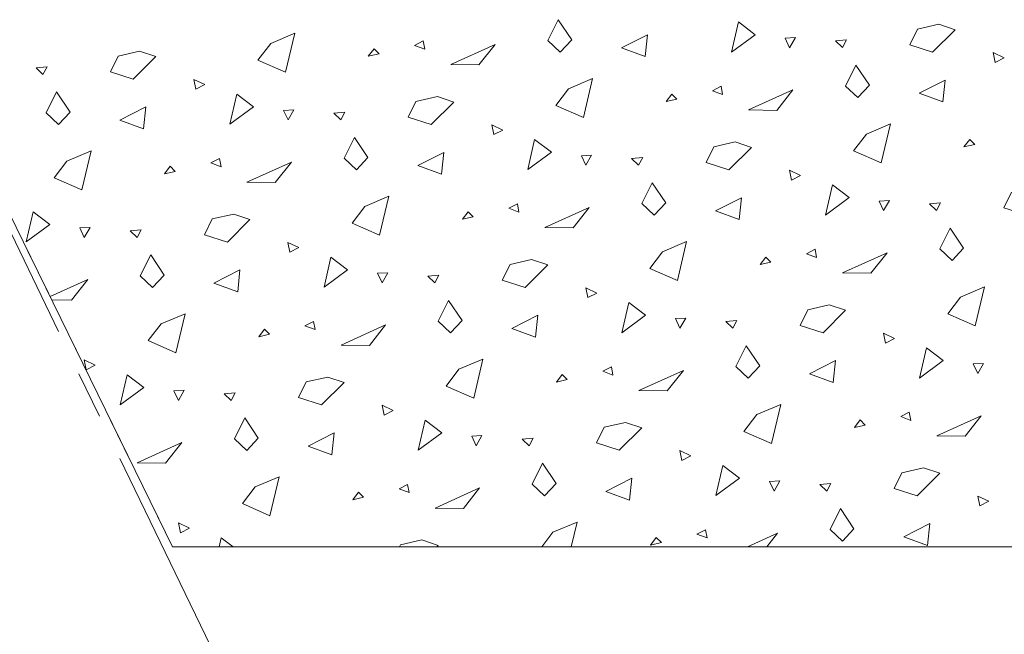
# Model space of a CAD drawing. Header units: metres. Extents: x -7.1 to 26.5, y -14.7 to 18.1.
# Tile 8 of 145: x -1.1 to 1, y -1.6 to -0.3. Entities that reach past the tile are written whole.
import ezdxf

# ---------------------------------------------------------------- set-up
doc = ezdxf.new("R2010")
doc.units = ezdxf.units.M
doc.header["$PDMODE"] = 65
for name, pattern in [('AUSGEZOGEN', [0]), ('STRICHLINIE_S4', [0.0055, 0.0035, -0.001, 0, -0.001]), ('STRICHPUNKT2_S5', [0.85, 0.65, -0.1, 0, -0.1])]:
    doc.linetypes.add(name, pattern=pattern)
doc.layers.add('XR$2$105 Bemassungen 100', color=7, linetype='AUSGEZOGEN')
doc.layers.add('XR$3$035 Decken', color=7, linetype='AUSGEZOGEN')
doc.styles.add('ARIAL', font='arial.ttf')
doc.dimstyles.new('DIMSTYLE_2', dxfattribs={"dimtxt": 0.2, "dimasz": 0.3, "dimexe": 0, "dimexo": 0, "dimgap": 0.1, "dimtad": 2, "dimrnd": 0.005, "dimzin": 4, "dimdsep": 46, "dimtxsty": 'ARIAL', "dimblk1": 'ALL_ML_STRICH', "dimblk2": 'ALL_ML_STRICH', "dimsah": 1, "dimcen": 0, "dimclrd": 7, "dimclre": 7, "dimclrt": 7, "dimadec": 0, "dimazin": 0, "dimtfac": 1, "dimtdec": 0, "dimtix": 1, "dimtmove": 2, "dimatfit": 3, "dimfxl": 0, "dimtzin": 0, "dimlwd": 0, "dimlwe": 18, "dimarcsym": 0})
doc.dimstyles.new('DIMSTYLE_3', dxfattribs={"dimtxt": 0.2, "dimasz": 0.3, "dimexe": 0, "dimexo": 0, "dimgap": 0.1, "dimtad": 2, "dimrnd": 0.005, "dimzin": 4, "dimdsep": 46, "dimtxsty": 'ARIAL', "dimblk1": 'ALL_ML_STRICH', "dimblk2": 'ALL_ML_STRICH', "dimsah": 1, "dimcen": 0, "dimclrd": 7, "dimclre": 7, "dimclrt": 7, "dimadec": 0, "dimazin": 0, "dimtfac": 1, "dimtdec": 0, "dimtix": 1, "dimtmove": 2, "dimatfit": 3, "dimfxl": 0, "dimtzin": 0, "dimlwd": 0, "dimlwe": 18, "dimarcsym": 0})

# ---------------------------------------------------------------- blocks, each defined once
blk = doc.blocks.new('ALL_ML_STRICH')
at = {"color": 0, "linetype": 'ByBlock', "lineweight": -2}
for p, q in [((0, -0.5), (0, 0.5)), ((-0.3, -0.3), (0.3, 0.3)), ((-1, 0), (0.5, 0))]:
    blk.add_line(p, q, dxfattribs=at)
blk = doc.blocks.new('*D50')
at = {"layer": 'DEFPOINTS', "color": 7, "linetype": 'AUSGEZOGEN', "lineweight": 18, "transparency": 33554687}
for p in [(-1.7359, 11.1435), (-1.7359, -4.0565), (-0.678, -4.0565)]:
    blk.add_point(p, dxfattribs=at)
at = {"layer": 'XR$2$105 Bemassungen 100', "color": 7, "linetype": 'AUSGEZOGEN', "lineweight": -2, "transparency": 33554687}
for p, q in [((-7.0874, 11.1435), (-1.7359, 11.1435)), ((-1.7359, -4.0565), (-1.7359, 11.1435)), ((0.7976, -4.0565), (-1.7359, -4.0565))]:
    blk.add_line(p, q, dxfattribs=at)
at = {"layer": 'XR$2$105 Bemassungen 100', "color": 7, "linetype": 'AUSGEZOGEN', "lineweight": 18, "transparency": 33554687, "xscale": 0.3, "yscale": 0.3, "zscale": 0.3}
for p, rotation in [((-1.7359, 11.1435), 90), ((-1.7359, -4.0565), 270)]:
    blk.add_blockref('ALL_ML_STRICH', p, dxfattribs=dict(at, rotation=rotation))
at = {"layer": 'XR$2$105 Bemassungen 100', "color": 7, "linetype": 'AUSGEZOGEN', "lineweight": 18, "transparency": 33554687, "insert": (-1.9401, 3.5492), "char_height": 0.2, "width": 0.8, "attachment_point": 5, "rotation": 90, "style": 'ARIAL'}
blk.add_mtext('\\W0.80;\\A1;{\\A1;{15.20\\H0.132000;\\S^ ;}}', dxfattribs=at)
blk = doc.blocks.new('*D54')
at = {"layer": 'DEFPOINTS', "color": 7, "linetype": 'AUSGEZOGEN', "lineweight": 18, "transparency": 33554687}
for p in [(0.8046, 0.2335), (-1.205, -2.3665), (-0.9186, -2.3665)]:
    blk.add_point(p, dxfattribs=at)
at = {"layer": 'XR$2$105 Bemassungen 100', "color": 7, "linetype": 'AUSGEZOGEN', "lineweight": -2, "transparency": 33554687}
for p, q in [((0.8046, 0.2335), (-1.205, 0.2335)), ((-1.205, -2.3665), (-1.205, 0.2335)), ((0.8046, -2.3665), (-1.205, -2.3665))]:
    blk.add_line(p, q, dxfattribs=at)
at = {"layer": 'XR$2$105 Bemassungen 100', "color": 7, "linetype": 'AUSGEZOGEN', "lineweight": 18, "transparency": 33554687, "xscale": 0.3, "yscale": 0.3, "zscale": 0.3}
for p, rotation in [((-1.205, 0.2335), 90), ((-1.205, -2.3665), 270)]:
    blk.add_blockref('ALL_ML_STRICH', p, dxfattribs=dict(at, rotation=rotation))
at = {"layer": 'XR$2$105 Bemassungen 100', "color": 7, "linetype": 'AUSGEZOGEN', "lineweight": 18, "transparency": 33554687, "insert": (-1.4084, -1.0547), "char_height": 0.2, "width": 0.64, "attachment_point": 5, "rotation": 90, "style": 'ARIAL'}
blk.add_mtext('\\W0.80;\\A1;{\\A1;{2.60\\H0.132000;\\S^ ;}}', dxfattribs=at)
blk = doc.blocks.new('COMPLEXOBJECT_272')
at = {"layer": 'XR$3$035 Decken', "color": 253, "linetype": 'AUSGEZOGEN', "lineweight": 13, "transparency": 33554687}
for p, q in [((0.0721, -0.3805), (0.0941, -0.3361)), ((0.0941, -0.3361), (0.1229, -0.379)), ((0.4625, -0.4047), (0.4772, -0.3407)), ((0.4772, -0.3407), (0.5127, -0.3678)), ((0.8579, -0.356), (0.9035, -0.3455)), ((0.9035, -0.3455), (0.9381, -0.3573)), ((-0.5168, -0.3863), (-0.4657, -0.3647)), ((-0.4657, -0.3647), (-0.4854, -0.4476)), ((0.2286, -0.3959), (0.2839, -0.3679)), ((0.2839, -0.3679), (0.279, -0.4144)), ((0.5127, -0.3678), (0.4625, -0.4047)), ((0.5983, -0.3737), (0.5765, -0.375)), ((0.5765, -0.375), (0.586, -0.3954)), ((0.586, -0.3954), (0.5983, -0.3737)), ((0.8414, -0.3893), (0.8579, -0.356)), ((0.9381, -0.3573), (0.8901, -0.4049)), ((-0.5439, -0.4218), (-0.5168, -0.3863)), ((-0.2972, -0.3976), (-0.3093, -0.4136)), ((-0.2865, -0.4083), (-0.2972, -0.3976)), ((-0.1926, -0.3811), (-0.2109, -0.3905)), ((-0.2109, -0.3905), (-0.1894, -0.3984)), ((-0.1894, -0.3984), (-0.1926, -0.3811)), ((-0.1342, -0.4312), (-0.0397, -0.3885)), ((-0.0397, -0.3885), (-0.0741, -0.4322)), ((0.0983, -0.4051), (0.0721, -0.3805)), ((0.1229, -0.379), (0.0983, -0.4051)), ((0.279, -0.4144), (0.2286, -0.3959)), ((0.6834, -0.3811), (0.7069, -0.3789)), ((0.6982, -0.3951), (0.6834, -0.3811)), ((0.7069, -0.3789), (0.6982, -0.3951)), ((0.8901, -0.4049), (0.8414, -0.3893)), ((-0.8576, -0.4465), (-0.8411, -0.4131)), ((-0.8411, -0.4131), (-0.7955, -0.4027)), ((-0.7609, -0.4145), (-0.8089, -0.462)), ((-0.7955, -0.4027), (-0.7609, -0.4145)), ((-0.3093, -0.4136), (-0.2865, -0.4083)), ((1.0423, -0.4169), (1.0189, -0.4056)), ((1.0189, -0.4056), (1.0233, -0.4267)), ((1.0233, -0.4267), (1.0423, -0.4169)), ((-1.0156, -0.4383), (-0.9922, -0.436)), ((-1.0008, -0.4523), (-1.0156, -0.4383)), ((-0.9922, -0.436), (-1.0008, -0.4523)), ((-0.4854, -0.4476), (-0.5439, -0.4218)), ((-0.0741, -0.4322), (-0.1342, -0.4312)), ((0.7052, -0.4769), (0.7271, -0.4325)), ((0.7271, -0.4325), (0.7559, -0.4754)), ((-0.8089, -0.462), (-0.8576, -0.4465)), ((-0.6567, -0.474), (-0.6801, -0.4628)), ((-0.6801, -0.4628), (-0.6758, -0.4839)), ((-0.6758, -0.4839), (-0.6567, -0.474)), ((0.1162, -0.4827), (0.1673, -0.4611)), ((0.1673, -0.4611), (0.1477, -0.544)), ((0.4404, -0.4775), (0.4222, -0.4869)), ((0.4436, -0.4948), (0.4404, -0.4775)), ((0.7313, -0.5016), (0.7052, -0.4769)), ((0.7559, -0.4754), (0.7313, -0.5016)), ((0.8616, -0.4923), (0.9169, -0.4643)), ((0.9169, -0.4643), (0.912, -0.5108)), ((-0.9939, -0.5341), (-0.9719, -0.4896)), ((-0.9719, -0.4896), (-0.9431, -0.5326)), ((-0.6035, -0.5583), (-0.5888, -0.4943)), ((-0.5888, -0.4943), (-0.5533, -0.5214)), ((-0.2081, -0.5095), (-0.1625, -0.4991)), ((-0.1625, -0.4991), (-0.1279, -0.5109)), ((0.0891, -0.5182), (0.1162, -0.4827)), ((0.3358, -0.494), (0.3237, -0.51)), ((0.3465, -0.5047), (0.3358, -0.494)), ((0.4222, -0.4869), (0.4436, -0.4948)), ((0.4988, -0.5276), (0.5933, -0.4849)), ((0.5933, -0.4849), (0.5589, -0.5286)), ((0.912, -0.5108), (0.8616, -0.4923)), ((-0.8375, -0.5495), (-0.7821, -0.5215)), ((-0.7821, -0.5215), (-0.787, -0.568)), ((-0.5533, -0.5214), (-0.6035, -0.5583)), ((-0.2246, -0.5429), (-0.2081, -0.5095)), ((-0.1279, -0.5109), (-0.1759, -0.5585)), ((0.1477, -0.544), (0.0891, -0.5182)), ((0.3237, -0.51), (0.3465, -0.5047)), ((-0.9678, -0.5587), (-0.9939, -0.5341)), ((-0.9431, -0.5326), (-0.9678, -0.5587)), ((-0.4678, -0.5273), (-0.4895, -0.5286)), ((-0.4895, -0.5286), (-0.48, -0.549)), ((-0.48, -0.549), (-0.4678, -0.5273)), ((-0.3826, -0.5347), (-0.3592, -0.5324)), ((-0.3678, -0.5487), (-0.3826, -0.5347)), ((-0.3592, -0.5324), (-0.3678, -0.5487)), ((-0.1759, -0.5585), (-0.2246, -0.5429)), ((0.5589, -0.5286), (0.4988, -0.5276)), ((-0.787, -0.568), (-0.8375, -0.5495)), ((-0.0237, -0.5705), (-0.0471, -0.5592)), ((-0.0471, -0.5592), (-0.0428, -0.5803)), ((0.7493, -0.5791), (0.8004, -0.5576)), ((0.8004, -0.5576), (0.7807, -0.6404)), ((-0.0428, -0.5803), (-0.0237, -0.5705)), ((0.7221, -0.6146), (0.7493, -0.5791)), ((-0.3609, -0.6305), (-0.3389, -0.5861)), ((-0.3389, -0.5861), (-0.3101, -0.629)), ((0.0295, -0.6547), (0.0442, -0.5907)), ((0.0442, -0.5907), (0.0797, -0.6178)), ((0.4084, -0.6393), (0.4249, -0.606)), ((0.4249, -0.606), (0.4705, -0.5955)), ((0.4705, -0.5955), (0.5051, -0.6073)), ((0.9689, -0.5904), (0.9567, -0.6064)), ((0.9567, -0.6064), (0.9795, -0.6011)), ((0.9795, -0.6011), (0.9689, -0.5904)), ((-0.9498, -0.6363), (-0.8987, -0.6147)), ((-0.8987, -0.6147), (-0.9184, -0.6976)), ((-0.2044, -0.6459), (-0.1491, -0.6179)), ((-0.1491, -0.6179), (-0.154, -0.6644)), ((0.0797, -0.6178), (0.0295, -0.6547)), ((0.1652, -0.6237), (0.1435, -0.625)), ((0.1435, -0.625), (0.153, -0.6454)), ((0.153, -0.6454), (0.1652, -0.6237)), ((0.5051, -0.6073), (0.4571, -0.6549)), ((0.7807, -0.6404), (0.7221, -0.6146)), ((-0.9769, -0.6718), (-0.9498, -0.6363)), ((-0.7302, -0.6476), (-0.7423, -0.6636)), ((-0.7195, -0.6583), (-0.7302, -0.6476)), ((-0.6257, -0.6311), (-0.6439, -0.6405)), ((-0.6439, -0.6405), (-0.6224, -0.6484)), ((-0.6224, -0.6484), (-0.6257, -0.6311)), ((-0.5673, -0.6812), (-0.4728, -0.6385)), ((-0.4728, -0.6385), (-0.5071, -0.6822)), ((-0.3347, -0.6551), (-0.3609, -0.6305)), ((-0.3101, -0.629), (-0.3347, -0.6551)), ((-0.154, -0.6644), (-0.2044, -0.6459)), ((0.2504, -0.6311), (0.2738, -0.6289)), ((0.2652, -0.6451), (0.2504, -0.6311)), ((0.2738, -0.6289), (0.2652, -0.6451)), ((0.4571, -0.6549), (0.4084, -0.6393)), ((-0.7423, -0.6636), (-0.7195, -0.6583)), ((0.6093, -0.6669), (0.5859, -0.6556)), ((0.5859, -0.6556), (0.5902, -0.6767)), ((0.5902, -0.6767), (0.6093, -0.6669)), ((-0.9184, -0.6976), (-0.9769, -0.6718)), ((-0.5071, -0.6822), (-0.5673, -0.6812)), ((0.2721, -0.7269), (0.2941, -0.6825)), ((0.2941, -0.6825), (0.3229, -0.7254)), ((0.6625, -0.7512), (0.6772, -0.6871)), ((0.6772, -0.6871), (0.7127, -0.7142)), ((-0.3168, -0.7327), (-0.2657, -0.7111)), ((-0.2657, -0.7111), (-0.2854, -0.794)), ((1.0414, -0.7357), (1.0579, -0.7024)), ((0.0074, -0.7275), (-0.0109, -0.7369)), ((0.0106, -0.7448), (0.0074, -0.7275)), ((0.2983, -0.7516), (0.2721, -0.7269)), ((0.3229, -0.7254), (0.2983, -0.7516)), ((0.4286, -0.7423), (0.4839, -0.7143)), ((0.4839, -0.7143), (0.479, -0.7608)), ((0.7127, -0.7142), (0.6625, -0.7512)), ((0.7983, -0.7201), (0.7765, -0.7214)), ((0.7765, -0.7214), (0.786, -0.7418)), ((0.786, -0.7418), (0.7983, -0.7201)), ((0.8834, -0.7275), (0.9069, -0.7253)), ((0.8982, -0.7415), (0.8834, -0.7275)), ((0.9069, -0.7253), (0.8982, -0.7415)), ((-1.0365, -0.8083), (-1.0218, -0.7443)), ((-1.0218, -0.7443), (-0.9863, -0.7714)), ((-0.6411, -0.7595), (-0.5955, -0.7491)), ((-0.5955, -0.7491), (-0.5609, -0.7609)), ((-0.3439, -0.7682), (-0.3168, -0.7327)), ((-0.0972, -0.744), (-0.1093, -0.76)), ((-0.0865, -0.7547), (-0.0972, -0.744)), ((-0.0109, -0.7369), (0.0106, -0.7448)), ((0.0658, -0.7776), (0.1603, -0.7349)), ((0.1603, -0.7349), (0.1259, -0.7786)), ((0.479, -0.7608), (0.4286, -0.7423)), ((1.0901, -0.7513), (1.0414, -0.7357)), ((-0.9863, -0.7714), (-1.0365, -0.8083)), ((-0.6576, -0.7929), (-0.6411, -0.7595)), ((-0.5609, -0.7609), (-0.6089, -0.8085)), ((-0.2854, -0.794), (-0.3439, -0.7682)), ((-0.1093, -0.76), (-0.0865, -0.7547)), ((-0.9008, -0.7773), (-0.9225, -0.7786)), ((-0.9225, -0.7786), (-0.913, -0.799)), ((-0.913, -0.799), (-0.9008, -0.7773)), ((-0.8156, -0.7847), (-0.7922, -0.7824)), ((-0.8008, -0.7987), (-0.8156, -0.7847)), ((-0.7922, -0.7824), (-0.8008, -0.7987)), ((-0.6089, -0.8085), (-0.6576, -0.7929)), ((0.1259, -0.7786), (0.0658, -0.7776)), ((0.9052, -0.8233), (0.9271, -0.7789)), ((0.9271, -0.7789), (0.9559, -0.8218)), ((-0.4567, -0.8205), (-0.4801, -0.8092)), ((-0.4801, -0.8092), (-0.4758, -0.8303)), ((0.3162, -0.8291), (0.3673, -0.8076)), ((0.3673, -0.8076), (0.3477, -0.8904)), ((-0.7939, -0.8805), (-0.7719, -0.8361)), ((-0.7719, -0.8361), (-0.7431, -0.879)), ((-0.4758, -0.8303), (-0.4567, -0.8205)), ((0.2891, -0.8646), (0.3162, -0.8291)), ((0.6404, -0.8239), (0.6222, -0.8333)), ((0.6222, -0.8333), (0.6436, -0.8412)), ((0.6436, -0.8412), (0.6404, -0.8239)), ((0.6988, -0.874), (0.7933, -0.8313)), ((0.7933, -0.8313), (0.7589, -0.875)), ((0.9313, -0.848), (0.9052, -0.8233)), ((0.9559, -0.8218), (0.9313, -0.848)), ((-0.4035, -0.9047), (-0.3888, -0.8407)), ((-0.3888, -0.8407), (-0.3533, -0.8678)), ((-0.0246, -0.8893), (-0.0081, -0.856)), ((-0.0081, -0.856), (0.0375, -0.8455)), ((0.0721, -0.8573), (0.0241, -0.9049)), ((0.0375, -0.8455), (0.0721, -0.8573)), ((0.5358, -0.8404), (0.5237, -0.8564)), ((0.5237, -0.8564), (0.5465, -0.8511)), ((0.5465, -0.8511), (0.5358, -0.8404)), ((-0.6375, -0.8959), (-0.5821, -0.8679)), ((-0.5821, -0.8679), (-0.587, -0.9144)), ((-0.3533, -0.8678), (-0.4035, -0.9047)), ((-0.2678, -0.8737), (-0.2895, -0.875)), ((-0.2895, -0.875), (-0.28, -0.8954)), ((-0.28, -0.8954), (-0.2678, -0.8737)), ((-0.1826, -0.8811), (-0.1592, -0.8789)), ((-0.1592, -0.8789), (-0.1678, -0.8951)), ((0.3477, -0.8904), (0.2891, -0.8646)), ((0.7589, -0.875), (0.6988, -0.874)), ((-0.9855, -0.9245), (-0.9058, -0.8885)), ((-0.9058, -0.8885), (-0.9401, -0.9322)), ((-0.7678, -0.9051), (-0.7939, -0.8805)), ((-0.7431, -0.879), (-0.7678, -0.9051)), ((-0.587, -0.9144), (-0.6375, -0.8959)), ((-0.1678, -0.8951), (-0.1826, -0.8811)), ((0.0241, -0.9049), (-0.0246, -0.8893)), ((0.1763, -0.9169), (0.1529, -0.9056)), ((0.1529, -0.9056), (0.1572, -0.9267)), ((0.1572, -0.9267), (0.1763, -0.9169)), ((0.9493, -0.9255), (1.0004, -0.904)), ((1.0004, -0.904), (0.9807, -0.9868)), ((-0.9401, -0.9322), (-0.9821, -0.9315)), ((-0.1609, -0.9769), (-0.1389, -0.9325)), ((-0.1389, -0.9325), (-0.1101, -0.9754)), ((0.2295, -1.0012), (0.2442, -0.9371)), ((0.2442, -0.9371), (0.2797, -0.9642)), ((0.9221, -0.961), (0.9493, -0.9255)), ((-0.7498, -0.9827), (-0.6987, -0.9611)), ((-0.6987, -0.9611), (-0.7184, -1.044)), ((0.6084, -0.9857), (0.6249, -0.9524)), ((0.6249, -0.9524), (0.6705, -0.9419)), ((0.7051, -0.9537), (0.6571, -1.0013)), ((0.6705, -0.9419), (0.7051, -0.9537)), ((0.9807, -0.9868), (0.9221, -0.961)), ((-0.7769, -1.0182), (-0.7498, -0.9827)), ((-0.4257, -0.9775), (-0.4439, -0.9869)), ((-0.4224, -0.9948), (-0.4257, -0.9775)), ((-0.1347, -1.0016), (-0.1609, -0.9769)), ((-0.1101, -0.9754), (-0.1347, -1.0016)), ((-0.0044, -0.9923), (0.0509, -0.9643)), ((0.0509, -0.9643), (0.046, -1.0108)), ((0.2797, -0.9642), (0.2295, -1.0012)), ((0.3652, -0.9701), (0.3435, -0.9714)), ((0.3435, -0.9714), (0.353, -0.9918)), ((0.353, -0.9918), (0.3652, -0.9701)), ((0.4504, -0.9775), (0.4738, -0.9753)), ((0.4652, -0.9915), (0.4504, -0.9775)), ((0.4738, -0.9753), (0.4652, -0.9915)), ((-0.5302, -0.994), (-0.5423, -1.01)), ((-0.5195, -1.0047), (-0.5302, -0.994)), ((-0.4439, -0.9869), (-0.4224, -0.9948)), ((-0.3673, -1.0276), (-0.2728, -0.9849)), ((-0.2728, -0.9849), (-0.3071, -1.0286)), ((0.046, -1.0108), (-0.0044, -0.9923)), ((0.6571, -1.0013), (0.6084, -0.9857)), ((0.8093, -1.0133), (0.7859, -1.002)), ((0.7859, -1.002), (0.7902, -1.0232)), ((-0.7184, -1.044), (-0.7769, -1.0182)), ((-0.5423, -1.01), (-0.5195, -1.0047)), ((0.7902, -1.0232), (0.8093, -1.0133)), ((-0.3071, -1.0286), (-0.3673, -1.0276)), ((0.4721, -1.0733), (0.4941, -1.0289)), ((0.4941, -1.0289), (0.5229, -1.0718)), ((0.8625, -1.0976), (0.8772, -1.0335)), ((0.8772, -1.0335), (0.9127, -1.0607)), ((-0.8897, -1.0705), (-0.9131, -1.0592)), ((-0.9131, -1.0592), (-0.9088, -1.0803)), ((-0.1168, -1.0791), (-0.0657, -1.0576)), ((-0.0657, -1.0576), (-0.0854, -1.1404)), ((0.6286, -1.0887), (0.6839, -1.0607)), ((0.6839, -1.0607), (0.679, -1.1072)), ((0.9127, -1.0607), (0.8625, -1.0976)), ((0.9983, -1.0665), (0.9765, -1.0678)), ((0.986, -1.0882), (0.9983, -1.0665)), ((-0.9088, -1.0803), (-0.8897, -1.0705)), ((-0.1439, -1.1146), (-0.1168, -1.0791)), ((0.2074, -1.0739), (0.1891, -1.0833)), ((0.1891, -1.0833), (0.2106, -1.0912)), ((0.2106, -1.0912), (0.2074, -1.0739)), ((0.2658, -1.124), (0.3603, -1.0813)), ((0.3603, -1.0813), (0.3259, -1.125)), ((0.4983, -1.098), (0.4721, -1.0733)), ((0.5229, -1.0718), (0.4983, -1.098)), ((0.9765, -1.0678), (0.986, -1.0882)), ((-0.8365, -1.1547), (-0.8218, -1.0907)), ((-0.8218, -1.0907), (-0.7863, -1.1178)), ((-0.4576, -1.1393), (-0.4411, -1.106)), ((-0.4411, -1.106), (-0.3955, -1.0955)), ((-0.3609, -1.1073), (-0.4089, -1.1549)), ((-0.3955, -1.0955), (-0.3609, -1.1073)), ((0.1028, -1.0904), (0.0907, -1.1064)), ((0.0907, -1.1064), (0.1135, -1.1011)), ((0.1135, -1.1011), (0.1028, -1.0904)), ((0.679, -1.1072), (0.6286, -1.0887)), ((-0.7863, -1.1178), (-0.8365, -1.1547)), ((-0.7008, -1.1237), (-0.7225, -1.125)), ((-0.7225, -1.125), (-0.713, -1.1454)), ((-0.713, -1.1454), (-0.7008, -1.1237)), ((-0.6156, -1.1311), (-0.5922, -1.1289)), ((-0.5922, -1.1289), (-0.6008, -1.1451)), ((-0.0854, -1.1404), (-0.1439, -1.1146)), ((0.3259, -1.125), (0.2658, -1.124)), ((-0.6008, -1.1451), (-0.6156, -1.1311)), ((-0.4089, -1.1549), (-0.4576, -1.1393)), ((-0.2567, -1.1669), (-0.2801, -1.1556)), ((-0.2801, -1.1556), (-0.2758, -1.1767)), ((-0.2758, -1.1767), (-0.2567, -1.1669)), ((0.5162, -1.1755), (0.5673, -1.154)), ((0.5673, -1.154), (0.5477, -1.2368)), ((0.8404, -1.1703), (0.8222, -1.1797)), ((0.8436, -1.1876), (0.8404, -1.1703)), ((-0.5939, -1.2269), (-0.5719, -1.1825)), ((-0.5719, -1.1825), (-0.5431, -1.2254)), ((-0.2035, -1.2512), (-0.1888, -1.1871)), ((-0.1888, -1.1871), (-0.1533, -1.2142)), ((0.1919, -1.2024), (0.2375, -1.1919)), ((0.2375, -1.1919), (0.2721, -1.2037)), ((0.4891, -1.211), (0.5162, -1.1755)), ((0.7358, -1.1868), (0.7237, -1.2028)), ((0.7465, -1.1975), (0.7358, -1.1868)), ((0.8222, -1.1797), (0.8436, -1.1876)), ((0.8988, -1.2204), (0.9933, -1.1777)), ((0.9933, -1.1777), (0.9589, -1.2214)), ((0.1754, -1.2357), (0.1919, -1.2024)), ((0.2721, -1.2037), (0.2241, -1.2513)), ((0.5477, -1.2368), (0.4891, -1.211)), ((0.7237, -1.2028), (0.7465, -1.1975)), ((-0.5678, -1.2516), (-0.5939, -1.2269)), ((-0.5431, -1.2254), (-0.5678, -1.2516)), ((-0.4375, -1.2423), (-0.3821, -1.2143)), ((-0.3821, -1.2143), (-0.387, -1.2608)), ((-0.1533, -1.2142), (-0.2035, -1.2512)), ((-0.0678, -1.2201), (-0.0895, -1.2214)), ((-0.0895, -1.2214), (-0.08, -1.2418)), ((-0.08, -1.2418), (-0.0678, -1.2201)), ((0.0174, -1.2275), (0.0408, -1.2253)), ((0.0322, -1.2415), (0.0174, -1.2275)), ((0.0408, -1.2253), (0.0322, -1.2415)), ((0.9589, -1.2214), (0.8988, -1.2204)), ((-0.8003, -1.2776), (-0.7058, -1.2349)), ((-0.7058, -1.2349), (-0.7401, -1.2786)), ((-0.387, -1.2608), (-0.4375, -1.2423)), ((0.2241, -1.2513), (0.1754, -1.2357)), ((0.3763, -1.2633), (0.3529, -1.252)), ((0.3529, -1.252), (0.3572, -1.2732)), ((0.3572, -1.2732), (0.3763, -1.2633)), ((-0.7401, -1.2786), (-0.8003, -1.2776)), ((0.0391, -1.3233), (0.0611, -1.2789)), ((0.0611, -1.2789), (0.0899, -1.3218)), ((0.4295, -1.3476), (0.4442, -1.2835)), ((0.4442, -1.2835), (0.4797, -1.3107)), ((0.8249, -1.2988), (0.8705, -1.2883)), ((0.8705, -1.2883), (0.9051, -1.3001)), ((-0.5498, -1.3291), (-0.4987, -1.3076)), ((-0.4987, -1.3076), (-0.5184, -1.3904)), ((0.1956, -1.3387), (0.2509, -1.3107)), ((0.2509, -1.3107), (0.246, -1.3572)), ((0.4797, -1.3107), (0.4295, -1.3476)), ((0.5652, -1.3165), (0.5435, -1.3178)), ((0.5435, -1.3178), (0.553, -1.3382)), ((0.553, -1.3382), (0.5652, -1.3165)), ((0.8084, -1.3321), (0.8249, -1.2988)), ((0.9051, -1.3001), (0.8571, -1.3477)), ((-0.5769, -1.3646), (-0.5498, -1.3291)), ((-0.2257, -1.3239), (-0.2439, -1.3333)), ((-0.2439, -1.3333), (-0.2224, -1.3412)), ((-0.2224, -1.3412), (-0.2257, -1.3239)), ((-0.1673, -1.374), (-0.0728, -1.3313)), ((-0.0728, -1.3313), (-0.1071, -1.375)), ((0.0653, -1.348), (0.0391, -1.3233)), ((0.0899, -1.3218), (0.0653, -1.348)), ((0.246, -1.3572), (0.1956, -1.3387)), ((0.6504, -1.324), (0.6738, -1.3217)), ((0.6652, -1.3379), (0.6504, -1.324)), ((0.6738, -1.3217), (0.6652, -1.3379)), ((0.8571, -1.3477), (0.8084, -1.3321)), ((-0.3302, -1.3404), (-0.3423, -1.3564)), ((-0.3423, -1.3564), (-0.3195, -1.3511)), ((-0.3195, -1.3511), (-0.3302, -1.3404)), ((1.0093, -1.3597), (0.9859, -1.3484)), ((0.9859, -1.3484), (0.9902, -1.3696)), ((0.9902, -1.3696), (1.0093, -1.3597)), ((-0.5184, -1.3904), (-0.5769, -1.3646)), ((-0.1071, -1.375), (-0.1673, -1.374)), ((0.6721, -1.4197), (0.6941, -1.3753)), ((0.6941, -1.3753), (0.7229, -1.4182)), ((-0.6897, -1.4169), (-0.7131, -1.4056)), ((-0.7131, -1.4056), (-0.7088, -1.4267)), ((-0.7088, -1.4267), (-0.6897, -1.4169)), ((0.0832, -1.4255), (0.1343, -1.404)), ((0.1343, -1.404), (0.1218, -1.4565)), ((0.4074, -1.4203), (0.3891, -1.4297)), ((0.4106, -1.4376), (0.4074, -1.4203)), ((0.6983, -1.4444), (0.6721, -1.4197)), ((0.7229, -1.4182), (0.6983, -1.4444)), ((0.8286, -1.4351), (0.8839, -1.4071)), ((0.8839, -1.4071), (0.879, -1.4537)), ((-0.6263, -1.4565), (-0.6218, -1.4371)), ((-0.6218, -1.4371), (-0.5965, -1.4565)), ((-0.2411, -1.4524), (-0.1955, -1.4419)), ((-0.1955, -1.4419), (-0.1609, -1.4537)), ((0.0596, -1.4565), (0.0832, -1.4255)), ((0.3028, -1.4368), (0.2907, -1.4528)), ((0.3135, -1.4475), (0.3028, -1.4368)), ((0.3891, -1.4297), (0.4106, -1.4376)), ((0.4965, -1.4565), (0.5603, -1.4277)), ((0.5603, -1.4277), (0.5376, -1.4565)), ((0.879, -1.4537), (0.8286, -1.4351)), ((-0.2432, -1.4565), (-0.2411, -1.4524)), ((-0.1609, -1.4537), (-0.1637, -1.4565)), ((0.2907, -1.4528), (0.3135, -1.4475))]:
    blk.add_line(p, q, dxfattribs=at)

msp = doc.modelspace()

# ---------------------------------------------------------------- linework, layer by layer
at = {"layer": 'XR$3$035 Decken', "color": 253, "linetype": 'STRICHLINIE_S4', "lineweight": 18, "transparency": 33554687}
msp.add_lwpolyline([(-2.516, 2.2042), (-0.7259, 5.8635), (1.2918, 5.8635), (1.2918, 11.7574), (4.7936, 11.7574), (4.7936, 11.1435), (1.8718, 11.1435), (1.8718, -2.4477), (1.2918, -2.4465), (1.2918, -1.4565), (-0.7252, -1.4565), (-2.516, 2.2042)], close=True, dxfattribs=at)
at = {"layer": 'XR$3$035 Decken', "color": 94, "linetype": 'STRICHPUNKT2_S5', "lineweight": 18, "transparency": 33554687}
msp.add_lwpolyline([(-7.0927, 1.9507), (-3.9502, -4.5505), (-0.1409, -2.7092), (-2.516, 2.2042), (-0.3553, 6.6223), (-3.9486, 8.3796), (-7.0927, 1.9507)], close=True, dxfattribs=at)
at = {"layer": 'XR$3$035 Decken', "color": 7, "linetype": 'AUSGEZOGEN', "lineweight": 18, "transparency": 33554687}
msp.add_lwpolyline([(-0.7252, -1.4565), (1.9518, -1.4565), (1.9518, 5.8635), (-0.7259, 5.8635), (-2.516, 2.2042), (-0.7252, -1.4565)], close=True, dxfattribs=at)

# ---------------------------------------------------------------- block references
at = {"layer": 'XR$3$035 Decken', "color": 253, "linetype": 'AUSGEZOGEN', "lineweight": 13, "transparency": 33554687}
msp.add_blockref('COMPLEXOBJECT_272', (0, 0), dxfattribs=at)

# ---------------------------------------------------------------- dimensions: what is measured, and where the dimension line sits
at = {"layer": 'XR$2$105 Bemassungen 100', "color": 7, "linetype": 'AUSGEZOGEN', "lineweight": 18, "transparency": 33554687}
for base, p1, p2, dimstyle, picture, middle in [((-1.7359, 11.1435), (0.7976, -4.0565), (-7.0874, 11.1435), 'DIMSTYLE_2', '*D50', (-1.9401, 3.5492)), ((-1.205, 0.2335), (0.8046, -2.3665), (0.8046, 0.2335), 'DIMSTYLE_3', '*D54', (-1.4084, -1.0547))]:
    dim = msp.add_linear_dim(base=base, p1=p1, p2=p2, angle=90, dimstyle=dimstyle, override={"dimpost": '<>', "dimclrd": 7, "dimclre": 7, "dimclrt": 7, "dimlwd": 0, "dimlwe": 18}, dxfattribs=at)
    dim.commit()
    dim.dimension.update_dxf_attribs({"geometry": picture, "text_midpoint": middle, "dimtype": 160})

doc.saveas('drawing.dxf')
